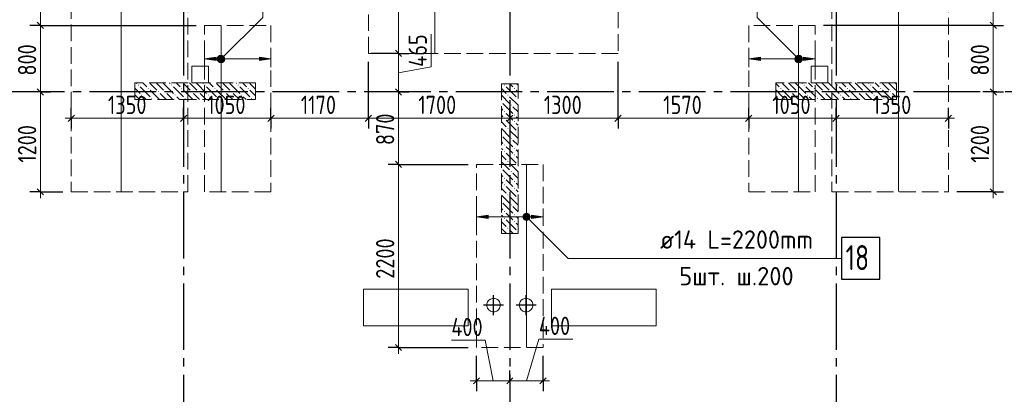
# Model space of a CAD drawing. Header units: millimetres. Extents: x 0 to 61017, y 0 to 42000.
# Tile 13 of 21: x 32870 to 44702, y 23467 to 27969. Entities that reach past the tile are written whole.
import ezdxf

# ---------------------------------------------------------------- set-up
doc = ezdxf.new("R2010")
doc.units = ezdxf.units.MM
doc.linetypes.add('______2', pattern=[270, 200, -70])
doc.linetypes.add('______5', pattern=[1100, 800, -100, 100, -100])
for name, color, linetype, lineweight in [('Standard', 7, 'Continuous', 25), ('ДОП Верх по У', 7, 'Continuous', 25), ('ЖБ Перекрытие верхний уровень', 7, 'Continuous', 35), ('ЖБ Пилон', 7, 'Continuous', 35), ('Оси', 40, '______5', 18), ('Позиционная метка номер позиции', 7, 'Continuous', 13), ('Примечания', 7, 'Continuous', 25)]:
    doc.layers.add(name, color=color, linetype=linetype, lineweight=lineweight)
doc.styles.add('GOST 2.304-81', font='txt')
doc.styles.add('ISOCPEUR', font='txt')

msp = doc.modelspace()

# ---------------------------------------------------------------- hatches: boundary and pattern name
at = {"layer": 'ДОП Верх по У', "linetype": 'Continuous', "lineweight": 13, "transparency": 33554687}
for points in [[(35230, 27477), (35090, 27497), (35230, 27517)], [(41770, 27477), (41630, 27497), (41770, 27517)], [(38500, 25580), (38360, 25600), (38500, 25620)]]:
    msp.add_hatch(color=7, dxfattribs=at).paths.add_polyline_path(points, flags=16)
for points in [[(35258, 27478), (35258, 27516), (35252, 27497)], [(35258, 27516), (35271, 27465), (35271, 27529)], [(35258, 27516), (35258, 27478), (35271, 27465)], [(35271, 27529), (35290, 27459), (35290, 27534)], [(35271, 27529), (35271, 27465), (35290, 27459)], [(35290, 27534), (35290, 27459), (35309, 27465)], [(35290, 27534), (35309, 27465), (35309, 27529)], [(35309, 27529), (35309, 27465), (35322, 27478)], [(35309, 27529), (35322, 27478), (35322, 27516)], [(35322, 27516), (35322, 27478), (35327, 27497)], [(35750, 27477), (35890, 27497), (35750, 27517)], [(42198, 27478), (42198, 27516), (42192, 27497)], [(42198, 27516), (42211, 27465), (42211, 27529)], [(42198, 27516), (42198, 27478), (42211, 27465)], [(42211, 27529), (42230, 27459), (42230, 27534)], [(42211, 27529), (42211, 27465), (42230, 27459)], [(42230, 27534), (42230, 27459), (42249, 27465)], [(42230, 27534), (42249, 27465), (42249, 27529)], [(42249, 27529), (42249, 27465), (42262, 27478)], [(42249, 27529), (42262, 27478), (42262, 27516)], [(42262, 27516), (42262, 27478), (42267, 27497)], [(42290, 27477), (42430, 27497), (42290, 27517)], [(38928, 25581), (38928, 25619), (38922, 25600)], [(38928, 25619), (38941, 25568), (38941, 25632)], [(38928, 25619), (38928, 25581), (38941, 25568)], [(38941, 25632), (38960, 25563), (38960, 25638)], [(38941, 25632), (38941, 25568), (38960, 25563)], [(38960, 25638), (38960, 25563), (38979, 25568)], [(38960, 25638), (38979, 25568), (38979, 25632)], [(38979, 25632), (38979, 25568), (38992, 25581)], [(38979, 25632), (38992, 25581), (38992, 25619)], [(38992, 25619), (38992, 25581), (38997, 25600)], [(39020, 25580), (39160, 25600), (39020, 25620)]]:
    msp.add_hatch(color=7, dxfattribs=at).paths.add_polyline_path(points)
at = {"layer": 'ЖБ Пилон', "linetype": 'Continuous', "lineweight": 18, "transparency": 33554687}
for points in [[(34290, 27183), (34297, 27190), (34303, 27183), (34297, 27177)], [(34410, 27143), (34417, 27150), (34423, 27143), (34417, 27137)], [(34530, 27103), (34537, 27110), (34543, 27103), (34537, 27097)], [(34610, 27103), (34617, 27110), (34623, 27103), (34617, 27097)], [(34690, 27183), (34697, 27190), (34703, 27183), (34697, 27177)], [(34810, 27143), (34817, 27150), (34823, 27143), (34817, 27137)], [(34930, 27103), (34937, 27110), (34943, 27103), (34937, 27097)], [(35010, 27103), (35017, 27110), (35023, 27103), (35017, 27097)], [(35090, 27183), (35097, 27190), (35103, 27183), (35097, 27177)], [(35210, 27143), (35217, 27150), (35223, 27143), (35217, 27137)], [(35330, 27103), (35337, 27110), (35343, 27103), (35337, 27097)], [(35410, 27103), (35417, 27110), (35423, 27103), (35417, 27097)], [(35490, 27183), (35497, 27190), (35503, 27183), (35497, 27177)], [(35610, 27143), (35617, 27150), (35623, 27143), (35617, 27137)], [(38690, 27183), (38697, 27190), (38703, 27183), (38697, 27177)], [(38810, 27143), (38817, 27150), (38823, 27143), (38817, 27137)], [(42010, 27143), (42017, 27150), (42023, 27143), (42017, 27137)], [(42130, 27103), (42137, 27110), (42143, 27103), (42137, 27097)], [(42210, 27103), (42217, 27110), (42223, 27103), (42217, 27097)], [(42290, 27183), (42297, 27190), (42303, 27183), (42297, 27177)], [(42410, 27143), (42417, 27150), (42423, 27143), (42417, 27137)], [(42530, 27103), (42537, 27110), (42543, 27103), (42537, 27097)], [(42610, 27103), (42617, 27110), (42623, 27103), (42617, 27097)], [(42690, 27183), (42697, 27190), (42703, 27183), (42697, 27177)], [(42810, 27143), (42817, 27150), (42823, 27143), (42817, 27137)], [(42930, 27103), (42937, 27110), (42943, 27103), (42937, 27097)], [(43010, 27103), (43017, 27110), (43023, 27103), (43017, 27097)], [(43090, 27183), (43097, 27190), (43103, 27183), (43097, 27177)], [(43210, 27143), (43217, 27150), (43223, 27143), (43217, 27137)], [(43330, 27103), (43337, 27110), (43343, 27103), (43337, 27097)], [(34330, 27063), (34337, 27070), (34343, 27063), (34337, 27057)], [(34450, 27023), (34457, 27030), (34463, 27023), (34457, 27017)], [(34730, 27063), (34737, 27070), (34743, 27063), (34737, 27057)], [(34850, 27023), (34857, 27030), (34863, 27023), (34857, 27017)], [(35130, 27063), (35137, 27070), (35143, 27063), (35137, 27057)], [(35250, 27023), (35257, 27030), (35263, 27023), (35257, 27017)], [(35530, 27063), (35537, 27070), (35543, 27063), (35537, 27057)], [(35650, 27023), (35657, 27030), (35663, 27023), (35657, 27017)], [(38660, 26987), (38663, 26983), (38660, 26980)], [(38730, 27063), (38737, 27070), (38743, 27063), (38737, 27057)], [(38850, 27023), (38857, 27030), (38860, 27027), (38860, 27020), (38857, 27017)], [(42050, 27023), (42057, 27030), (42063, 27023), (42057, 27017)], [(42330, 27063), (42337, 27070), (42343, 27063), (42337, 27057)], [(42450, 27023), (42457, 27030), (42463, 27023), (42457, 27017)], [(42730, 27063), (42737, 27070), (42743, 27063), (42737, 27057)], [(42850, 27023), (42857, 27030), (42863, 27023), (42857, 27017)], [(43130, 27063), (43137, 27070), (43143, 27063), (43137, 27057)], [(43250, 27023), (43257, 27030), (43263, 27023), (43257, 27017)], [(38690, 26863), (38697, 26870), (38703, 26863), (38697, 26857)], [(38770, 26943), (38777, 26950), (38783, 26943), (38777, 26937)], [(38690, 26783), (38697, 26790), (38703, 26783), (38697, 26777)], [(38810, 26823), (38817, 26830), (38823, 26823), (38817, 26817)], [(38810, 26743), (38817, 26750), (38823, 26743), (38817, 26737)], [(38730, 26663), (38737, 26670), (38743, 26663), (38737, 26657)], [(38850, 26623), (38857, 26630), (38860, 26627), (38860, 26620), (38857, 26617)], [(38660, 26587), (38663, 26583), (38660, 26580)], [(38770, 26543), (38777, 26550), (38783, 26543), (38777, 26537)], [(38690, 26463), (38697, 26470), (38703, 26463), (38697, 26457)], [(38690, 26383), (38697, 26390), (38703, 26383), (38697, 26377)], [(38810, 26423), (38817, 26430), (38823, 26423), (38817, 26417)], [(38730, 26263), (38737, 26270), (38743, 26263), (38737, 26257)], [(38810, 26343), (38817, 26350), (38823, 26343), (38817, 26337)], [(38660, 26187), (38663, 26183), (38660, 26180)], [(38770, 26143), (38777, 26150), (38783, 26143), (38777, 26137)], [(38850, 26223), (38857, 26230), (38860, 26227), (38860, 26220), (38857, 26217)], [(38690, 26063), (38697, 26070), (38703, 26063), (38697, 26057)], [(38810, 26023), (38817, 26030), (38823, 26023), (38817, 26017)], [(38690, 25983), (38697, 25990), (38703, 25983), (38697, 25977)], [(38810, 25943), (38817, 25950), (38823, 25943), (38817, 25937)], [(38730, 25863), (38737, 25870), (38743, 25863), (38737, 25857)], [(38850, 25823), (38857, 25830), (38860, 25827), (38860, 25820), (38857, 25817)], [(38660, 25787), (38663, 25783), (38660, 25780)], [(38770, 25743), (38777, 25750), (38783, 25743), (38777, 25737)], [(38690, 25663), (38697, 25670), (38703, 25663), (38697, 25657)], [(38690, 25583), (38697, 25590), (38703, 25583), (38697, 25577)], [(38810, 25623), (38817, 25630), (38823, 25623), (38817, 25617)], [(38730, 25463), (38737, 25470), (38743, 25463), (38737, 25457)], [(38810, 25543), (38817, 25550), (38823, 25543), (38817, 25537)], [(38850, 25423), (38857, 25430), (38860, 25427), (38860, 25420), (38857, 25417)]]:
    msp.add_hatch(color=7, dxfattribs=at).paths.add_polyline_path(points, flags=16)
at = {"layer": 'Позиционная метка номер позиции', "linetype": 'Continuous', "lineweight": 13, "transparency": 33554687}
for points in [[(35247, 27508), (35322, 27465), (35258, 27529)], [(35247, 27485), (35301, 27454), (35247, 27508)], [(35247, 27508), (35301, 27454), (35322, 27465)], [(35279, 27454), (35247, 27485), (35258, 27465)], [(35247, 27485), (35279, 27454), (35301, 27454)], [(35258, 27529), (35333, 27485), (35279, 27540)], [(35258, 27529), (35322, 27465), (35333, 27485)], [(35279, 27540), (35333, 27485), (35333, 27508)], [(35279, 27540), (35333, 27508), (35301, 27540)], [(35301, 27540), (35333, 27508), (35322, 27529)], [(42198, 27465), (42241, 27540), (42187, 27485)], [(42187, 27485), (42241, 27540), (42219, 27540)], [(42187, 27485), (42219, 27540), (42187, 27508)], [(42187, 27508), (42219, 27540), (42198, 27529)], [(42198, 27465), (42262, 27529), (42241, 27540)], [(42219, 27454), (42262, 27529), (42198, 27465)], [(42219, 27454), (42273, 27508), (42262, 27529)], [(42241, 27454), (42273, 27508), (42219, 27454)], [(42241, 27454), (42273, 27485), (42273, 27508)], [(42273, 27485), (42241, 27454), (42262, 27465)], [(38917, 25611), (38949, 25643), (38928, 25632)], [(38949, 25643), (38917, 25611), (38917, 25589)], [(38949, 25643), (38917, 25589), (38971, 25643)], [(38971, 25643), (38917, 25589), (38928, 25568)], [(38971, 25643), (38928, 25568), (38992, 25632)], [(38992, 25632), (38928, 25568), (38949, 25557)], [(38992, 25632), (38949, 25557), (39003, 25611)], [(39003, 25611), (38949, 25557), (38971, 25557)], [(39003, 25611), (38971, 25557), (39003, 25589)], [(39003, 25589), (38971, 25557), (38992, 25568)]]:
    msp.add_hatch(color=7, dxfattribs=at).paths.add_polyline_path(points)

# ---------------------------------------------------------------- linework, layer by layer
at = {"layer": 'Standard', "color": 7, "linetype": 'Continuous', "lineweight": 25, "transparency": 33554687}
for p, q in [((33082, 27938), (33157, 27862)), ((44531, 27938), (44606, 27862)), ((37385, 27601), (37460, 27526)), ((33082, 27138), (33157, 27063)), ((37385, 27138), (37460, 27063)), ((44531, 27138), (44606, 27063)), ((33452, 26747), (33527, 26822)), ((34802, 26747), (34877, 26822)), ((35852, 26747), (35927, 26822)), ((37022, 26747), (37097, 26822)), ((38722, 26747), (38797, 26822)), ((40022, 26747), (40097, 26822)), ((41592, 26747), (41667, 26822)), ((42642, 26747), (42717, 26822)), ((43992, 26747), (44067, 26822)), ((37385, 26267), (37460, 26192)), ((33082, 25938), (33157, 25863)), ((44531, 25938), (44606, 25863)), ((37385, 24067), (37460, 23992)), ((38397, 23667), (38322, 23592)), ((38797, 23667), (38722, 23592)), ((39197, 23667), (39122, 23592))]:
    msp.add_line(p, q, dxfattribs=at)
at = {"layer": 'Standard', "color": 251, "linetype": 'Continuous', "lineweight": -3, "true_color": 0x656565, "transparency": 33554687}
for p, q in [((33119, 27900), (32994, 27900)), ((33119, 27900), (33244, 27900)), ((33119, 27900), (34990, 27900)), ((44568, 27900), (44443, 27900)), ((44568, 27900), (44693, 27900)), ((37422, 27563), (37297, 27563)), ((37422, 27563), (37547, 27563)), ((33119, 27100), (32994, 27100)), ((33119, 27100), (33244, 27100)), ((33119, 27100), (33119, 27100)), ((37422, 27100), (37297, 27100)), ((37422, 27100), (37547, 27100)), ((37422, 27100), (37422, 27100)), ((44568, 27100), (44443, 27100)), ((44568, 27100), (44693, 27100)), ((44568, 27100), (44568, 27100)), ((33490, 26785), (33490, 26909)), ((34840, 26785), (34840, 26909)), ((35890, 26785), (35890, 26909)), ((37060, 26785), (37060, 26909)), ((38760, 26785), (38760, 26909)), ((40060, 26785), (40060, 26909)), ((41630, 26785), (41630, 26909)), ((42680, 26785), (42680, 26909)), ((44030, 26785), (44030, 26909)), ((33490, 26785), (33490, 26660)), ((33490, 26785), (33490, 26785)), ((34840, 26785), (34840, 26660)), ((34840, 26785), (34840, 26785)), ((35890, 26785), (35890, 26800)), ((35890, 26785), (35890, 26660)), ((37060, 26785), (37060, 26660)), ((38760, 26785), (38760, 26660)), ((38760, 26785), (38760, 26785)), ((40060, 26785), (40060, 26660)), ((41630, 26785), (41630, 26660)), ((41630, 26785), (41630, 26785)), ((42680, 26785), (42680, 26660)), ((42680, 26785), (42680, 26785)), ((44030, 26785), (44030, 26660)), ((44030, 26785), (44030, 26785)), ((37422, 26230), (37297, 26230)), ((37422, 26230), (37547, 26230)), ((37422, 26230), (38260, 26230)), ((33119, 25900), (32994, 25900)), ((33119, 25900), (33244, 25900)), ((33119, 25900), (33390, 25900)), ((44568, 25900), (44130, 25900)), ((44568, 25900), (44443, 25900)), ((44568, 25900), (44693, 25900)), ((37422, 24030), (37297, 24030)), ((37422, 24030), (37547, 24030)), ((37422, 24030), (38260, 24030)), ((38360, 23630), (38360, 23930)), ((39160, 23630), (39160, 23930)), ((38360, 23630), (38360, 23755)), ((38760, 23630), (38760, 23755)), ((39160, 23630), (39160, 23755)), ((38360, 23630), (38360, 23505)), ((38760, 23630), (38760, 23505)), ((38760, 23630), (38760, 23630)), ((39160, 23630), (39160, 23505))]:
    msp.add_line(p, q, dxfattribs=at)
at = {"layer": 'Standard', "color": 7, "linetype": 'Continuous', "lineweight": 13, "transparency": 33554687}
for p, q in [((33119, 27900), (33119, 27100)), ((44568, 27900), (44568, 27100)), ((37813, 27402), (37813, 27793)), ((37422, 27563), (37422, 27100)), ((37422, 27331), (37813, 27402)), ((33119, 27100), (33119, 25900)), ((37422, 27100), (37422, 26230)), ((44568, 27100), (44568, 25900)), ((33490, 26785), (33415, 26785)), ((33490, 26785), (34840, 26785)), ((34840, 26785), (35890, 26785)), ((35890, 26785), (37060, 26785)), ((37060, 26785), (38760, 26785)), ((38760, 26785), (40060, 26785)), ((40060, 26785), (41630, 26785)), ((41630, 26785), (42680, 26785)), ((42680, 26785), (44030, 26785)), ((44030, 26785), (44105, 26785)), ((37422, 26230), (37422, 24030)), ((33119, 25900), (33119, 25825)), ((44568, 25900), (44568, 25825)), ((37422, 24030), (37422, 23955)), ((38464, 24116), (38057, 24116)), ((38560, 23630), (38464, 24116)), ((38960, 23630), (39109, 24130)), ((39109, 24130), (39516, 24130)), ((38360, 23630), (38285, 23630)), ((38760, 23630), (38360, 23630)), ((39160, 23630), (38760, 23630)), ((39160, 23630), (39235, 23630))]:
    msp.add_line(p, q, dxfattribs=at)
at = {"layer": 'Standard', "color": 8, "linetype": '______5', "lineweight": -3, "transparency": 33554687}
for p, q in [((38565, 24420), (38565, 24660)), ((38955, 24420), (38955, 24660)), ((38685, 24540), (38445, 24540)), ((39075, 24540), (38835, 24540))]:
    msp.add_line(p, q, dxfattribs=at)
at = {"layer": 'Standard', "color": 7, "linetype": 'Continuous', "lineweight": 13, "transparency": 33554687}
for points in [[(33119, 29800), (33119, 28510), (33119, 28510), (33119, 27900)], [(44568, 29800), (44568, 28525), (44568, 28525), (44568, 27900)], [(37422, 28800), (37422, 27862), (37422, 27862), (37422, 27783), (37422, 27783), (37422, 27563)]]:
    msp.add_lwpolyline(points, dxfattribs=at)
at = {"layer": 'Standard', "color": 251, "linetype": 'Continuous', "lineweight": -3, "true_color": 0x656565, "transparency": 33554687}
for points in [[(44568, 27900), (44551, 27900), (44551, 27900), (44551, 27900), (44551, 27900), (42530, 27900)], [(37060, 26785), (37060, 26802), (37060, 26802), (37060, 26802), (37060, 26802), (37060, 26802), (37060, 26802), (37060, 26802), (37060, 26802), (37060, 26802), (37060, 26802), (37060, 27463)], [(37422, 27563), (37405, 27563), (37405, 27563), (37405, 27563), (37405, 27563), (37090, 27563)], [(40060, 26785), (40060, 26802), (40060, 26802), (40060, 26802), (40060, 26802), (40060, 26802), (40060, 26802), (40060, 27463)]]:
    msp.add_lwpolyline(points, dxfattribs=at)
at = {"layer": 'ДОП Верх по У', "color": 7, "linetype": 'Continuous', "lineweight": 18, "transparency": 33554687}
for p, q in [((34090, 29794), (34090, 25906)), ((43430, 29794), (43430, 25906)), ((37860, 27569), (37860, 28869)), ((35290, 27894), (35290, 25906)), ((42230, 27894), (42230, 25906)), ((38960, 26223), (38960, 24037))]:
    msp.add_line(p, q, dxfattribs=at)
at = {"layer": 'ДОП Верх по У', "color": 251, "linetype": 'Continuous', "lineweight": 13, "true_color": 0x494949, "transparency": 33554687}
for p, q in [((35090, 27497), (35090, 27597)), ((35890, 27497), (35890, 27597)), ((41630, 27497), (41630, 27597)), ((42430, 27497), (42430, 27597)), ((35090, 27497), (35230, 27517)), ((35230, 27477), (35090, 27497)), ((35090, 27497), (35090, 27397)), ((35090, 27497), (35090, 27497)), ((35230, 27517), (35230, 27477)), ((35230, 27497), (35260, 27497)), ((35290, 27534), (35290, 27534)), ((35290, 27459), (35290, 27459)), ((35320, 27497), (35750, 27497)), ((35890, 27497), (35750, 27517)), ((35750, 27517), (35750, 27477)), ((35750, 27477), (35890, 27497)), ((35890, 27497), (35890, 27397)), ((35890, 27497), (35890, 27497)), ((41630, 27497), (41770, 27517)), ((41770, 27477), (41630, 27497)), ((41630, 27497), (41630, 27397)), ((41630, 27497), (41630, 27497)), ((41770, 27517), (41770, 27477)), ((41770, 27497), (42200, 27497)), ((42230, 27534), (42230, 27534)), ((42230, 27459), (42230, 27459)), ((42260, 27497), (42290, 27497)), ((42430, 27497), (42290, 27517)), ((42290, 27517), (42290, 27477)), ((42290, 27477), (42430, 27497)), ((42430, 27497), (42430, 27397)), ((42430, 27497), (42430, 27497)), ((38360, 25600), (38360, 25700)), ((39160, 25600), (39160, 25700)), ((38360, 25600), (38500, 25620)), ((38500, 25580), (38360, 25600)), ((38360, 25600), (38360, 25500)), ((38360, 25600), (38360, 25600)), ((38500, 25620), (38500, 25580)), ((38500, 25600), (38930, 25600)), ((38960, 25638), (38960, 25638)), ((38960, 25563), (38960, 25563)), ((38990, 25600), (39020, 25600)), ((39160, 25600), (39020, 25620)), ((39020, 25620), (39020, 25580)), ((39020, 25580), (39160, 25600)), ((39160, 25600), (39160, 25500)), ((39160, 25600), (39160, 25600))]:
    msp.add_line(p, q, dxfattribs=at)
at = {"layer": 'ДОП Верх по У', "color": 7, "linetype": 'Continuous', "lineweight": 13, "transparency": 33554687}
msp.add_line((40545, 25100), (42653, 25100), dxfattribs=at)
at = {"layer": 'ДОП Верх по У', "color": 7, "linetype": 'Continuous', "lineweight": 25, "transparency": 33554687}
msp.add_lwpolyline([(42745, 24850), (43205, 24850), (43205, 25350), (42745, 25350), (42745, 24850)], dxfattribs=at)
at = {"layer": 'ДОП Верх по У', "color": 251, "linetype": 'Continuous', "lineweight": 13, "true_color": 0x494949, "transparency": 33554687}
for centre in [(35290, 27497), (42230, 27497), (38960, 25600)]:
    msp.add_circle(centre, 37.5, dxfattribs=at)
at = {"layer": 'ЖБ Перекрытие верхний уровень', "color": 7, "linetype": 'Continuous', "lineweight": 18, "transparency": 33554687}
for p, q in [((35140, 27410), (34940, 27410)), ((34940, 27410), (34940, 27210)), ((35140, 27210), (35140, 27410)), ((42580, 27410), (42380, 27410)), ((42380, 27410), (42380, 27210)), ((42580, 27210), (42580, 27410)), ((34940, 27210), (35140, 27210)), ((42380, 27210), (42580, 27210)), ((38260, 24730), (37000, 24730)), ((37000, 24730), (37000, 24290)), ((38260, 24290), (38260, 24730)), ((40520, 24730), (39260, 24730)), ((39260, 24730), (39260, 24290)), ((40520, 24290), (40520, 24730)), ((38528, 24612), (38508, 24597)), ((38552, 24620), (38528, 24612)), ((38578, 24620), (38552, 24620)), ((38602, 24612), (38578, 24620)), ((38622, 24597), (38602, 24612)), ((38918, 24612), (38898, 24597)), ((38942, 24620), (38918, 24612)), ((38968, 24620), (38942, 24620)), ((38992, 24612), (38968, 24620)), ((39012, 24597), (38992, 24612)), ((38493, 24577), (38485, 24553)), ((38485, 24553), (38485, 24527)), ((38485, 24527), (38493, 24503)), ((38508, 24597), (38493, 24577)), ((38493, 24503), (38508, 24483)), ((38637, 24577), (38622, 24597)), ((38622, 24483), (38637, 24503)), ((38645, 24553), (38637, 24577)), ((38637, 24503), (38645, 24527)), ((38645, 24527), (38645, 24553)), ((38883, 24577), (38875, 24553)), ((38875, 24553), (38875, 24527)), ((38875, 24527), (38883, 24503)), ((38898, 24597), (38883, 24577)), ((38883, 24503), (38898, 24483)), ((39027, 24577), (39012, 24597)), ((39012, 24483), (39027, 24503)), ((39035, 24553), (39027, 24577)), ((39027, 24503), (39035, 24527)), ((39035, 24527), (39035, 24553)), ((38508, 24483), (38528, 24468)), ((38528, 24468), (38552, 24460)), ((38552, 24460), (38578, 24460)), ((38578, 24460), (38602, 24468)), ((38602, 24468), (38622, 24483)), ((38898, 24483), (38918, 24468)), ((38918, 24468), (38942, 24460)), ((38942, 24460), (38968, 24460)), ((38968, 24460), (38992, 24468)), ((38992, 24468), (39012, 24483)), ((37000, 24290), (38260, 24290)), ((39260, 24290), (40520, 24290))]:
    msp.add_line(p, q, dxfattribs=at)
at = {"layer": 'ЖБ Пилон', "color": 253, "linetype": '______2', "lineweight": 13, "true_color": 0xa0a0a0, "transparency": 33554687}
for p, q in [((35705, 27210), (34255, 27210)), ((34255, 27210), (34255, 27010)), ((35705, 27010), (35705, 27210)), ((38660, 27200), (38660, 25400)), ((38860, 27200), (38660, 27200)), ((38860, 25400), (38860, 27200)), ((43405, 27210), (41955, 27210)), ((41955, 27210), (41955, 27010)), ((43405, 27010), (43405, 27210)), ((34255, 27010), (35705, 27010)), ((41955, 27010), (43405, 27010)), ((38660, 25400), (38860, 25400))]:
    msp.add_line(p, q, dxfattribs=at)
at = {"layer": 'ЖБ Пилон', "color": 9, "linetype": 'Continuous', "lineweight": 18, "true_color": 0xc7c7c7, "transparency": 33554687}
for p, q in [((34255, 27145), (34317, 27083)), ((34270, 27210), (34277, 27203)), ((34317, 27163), (34437, 27043)), ((34357, 27203), (34350, 27210)), ((34397, 27163), (34357, 27203)), ((34437, 27203), (34517, 27123)), ((34437, 27123), (34550, 27010)), ((34517, 27203), (34510, 27210)), ((34517, 27203), (34597, 27123)), ((34590, 27210), (34597, 27203)), ((34597, 27203), (34717, 27083)), ((34670, 27210), (34677, 27203)), ((34717, 27163), (34837, 27043)), ((34757, 27203), (34750, 27210)), ((34797, 27163), (34757, 27203)), ((34837, 27203), (34917, 27123)), ((34837, 27123), (34950, 27010)), ((34917, 27203), (34910, 27210)), ((34917, 27203), (34997, 27123)), ((34990, 27210), (34997, 27203)), ((34997, 27203), (35117, 27083)), ((35070, 27210), (35077, 27203)), ((35117, 27163), (35237, 27043)), ((35157, 27203), (35150, 27210)), ((35197, 27163), (35157, 27203)), ((35237, 27203), (35317, 27123)), ((35237, 27123), (35350, 27010)), ((35317, 27203), (35310, 27210)), ((35317, 27203), (35397, 27123)), ((35390, 27210), (35397, 27203)), ((35397, 27203), (35517, 27083)), ((35470, 27210), (35477, 27203)), ((35517, 27163), (35637, 27043)), ((35557, 27203), (35550, 27210)), ((35597, 27163), (35557, 27203)), ((35637, 27203), (35705, 27135)), ((35637, 27123), (35705, 27055)), ((38660, 27140), (38717, 27083)), ((38717, 27163), (38837, 27043)), ((38797, 27163), (38760, 27200)), ((38837, 27123), (38860, 27100)), ((38840, 27200), (38860, 27180)), ((41957, 27203), (41955, 27205)), ((41955, 27125), (42037, 27043)), ((41997, 27163), (41957, 27203)), ((42037, 27203), (42117, 27123)), ((42037, 27123), (42150, 27010)), ((42117, 27203), (42110, 27210)), ((42117, 27203), (42197, 27123)), ((42190, 27210), (42197, 27203)), ((42197, 27203), (42317, 27083)), ((42270, 27210), (42277, 27203)), ((42317, 27163), (42437, 27043)), ((42357, 27203), (42350, 27210)), ((42397, 27163), (42357, 27203)), ((42437, 27203), (42517, 27123)), ((42437, 27123), (42550, 27010)), ((42517, 27203), (42510, 27210)), ((42517, 27203), (42597, 27123)), ((42590, 27210), (42597, 27203)), ((42597, 27203), (42717, 27083)), ((42670, 27210), (42677, 27203)), ((42717, 27163), (42837, 27043)), ((42757, 27203), (42750, 27210)), ((42797, 27163), (42757, 27203)), ((42837, 27203), (42917, 27123)), ((42837, 27123), (42950, 27010)), ((42917, 27203), (42910, 27210)), ((42917, 27203), (42997, 27123)), ((42990, 27210), (42997, 27203)), ((42997, 27203), (43117, 27083)), ((43070, 27210), (43077, 27203)), ((43117, 27163), (43237, 27043)), ((43157, 27203), (43150, 27210)), ((43197, 27163), (43157, 27203)), ((43237, 27203), (43317, 27123)), ((43237, 27123), (43350, 27010)), ((43317, 27203), (43310, 27210)), ((43317, 27203), (43397, 27123)), ((43390, 27210), (43397, 27203)), ((43397, 27203), (43405, 27195)), ((34255, 27065), (34310, 27010)), ((34357, 27043), (34390, 27010)), ((34597, 27043), (34557, 27083)), ((34630, 27010), (34597, 27043)), ((34637, 27083), (34710, 27010)), ((34757, 27043), (34790, 27010)), ((34997, 27043), (34957, 27083)), ((35030, 27010), (34997, 27043)), ((35037, 27083), (35110, 27010)), ((35157, 27043), (35190, 27010)), ((35397, 27043), (35357, 27083)), ((35430, 27010), (35397, 27043)), ((35437, 27083), (35510, 27010)), ((35557, 27043), (35590, 27010)), ((38660, 27060), (38757, 26963)), ((38757, 27043), (38860, 26940)), ((41957, 27043), (41990, 27010)), ((42197, 27043), (42157, 27083)), ((42230, 27010), (42197, 27043)), ((42237, 27083), (42310, 27010)), ((42357, 27043), (42390, 27010)), ((42597, 27043), (42557, 27083)), ((42630, 27010), (42597, 27043)), ((42637, 27083), (42710, 27010)), ((42757, 27043), (42790, 27010)), ((42997, 27043), (42957, 27083)), ((43030, 27010), (42997, 27043)), ((43037, 27083), (43110, 27010)), ((43157, 27043), (43190, 27010)), ((43397, 27043), (43357, 27083)), ((43405, 27035), (43397, 27043)), ((38660, 26900), (38677, 26883)), ((38677, 26963), (38797, 26843)), ((38860, 26860), (38797, 26923)), ((38660, 26820), (38677, 26803)), ((38660, 26740), (38717, 26683)), ((38757, 26803), (38717, 26843)), ((38717, 26763), (38837, 26643)), ((38797, 26763), (38757, 26803)), ((38837, 26803), (38860, 26780)), ((38660, 26660), (38757, 26563)), ((38757, 26643), (38860, 26540)), ((38837, 26723), (38860, 26700)), ((38677, 26563), (38797, 26443)), ((38860, 26460), (38797, 26523)), ((38660, 26500), (38677, 26483)), ((38660, 26420), (38677, 26403)), ((38757, 26403), (38717, 26443)), ((38797, 26363), (38757, 26403)), ((38837, 26403), (38860, 26380)), ((38660, 26340), (38717, 26283)), ((38717, 26363), (38837, 26243)), ((38837, 26323), (38860, 26300)), ((38660, 26260), (38757, 26163)), ((38677, 26163), (38797, 26043)), ((38757, 26243), (38860, 26140)), ((38660, 26100), (38677, 26083)), ((38757, 26003), (38717, 26043)), ((38860, 26060), (38797, 26123)), ((38660, 26020), (38677, 26003)), ((38660, 25940), (38717, 25883)), ((38717, 25963), (38837, 25843)), ((38797, 25963), (38757, 26003)), ((38837, 26003), (38860, 25980)), ((38837, 25923), (38860, 25900)), ((38660, 25860), (38757, 25763)), ((38757, 25843), (38860, 25740)), ((38660, 25700), (38677, 25683)), ((38677, 25763), (38797, 25643)), ((38860, 25660), (38797, 25723)), ((38660, 25620), (38677, 25603)), ((38757, 25603), (38717, 25643)), ((38717, 25563), (38837, 25443)), ((38797, 25563), (38757, 25603)), ((38837, 25603), (38860, 25580)), ((38660, 25540), (38717, 25483)), ((38660, 25460), (38720, 25400)), ((38757, 25443), (38800, 25400)), ((38837, 25523), (38860, 25500))]:
    msp.add_line(p, q, dxfattribs=at)
at = {"layer": 'Оси', "color": 8, "linetype": '______5', "lineweight": -3, "transparency": 33554687}
for p, q in [((34840, 35800), (34840, 15970)), ((38760, 35800), (38760, 15970)), ((42680, 35800), (42680, 15970)), ((49910, 27100), (4600, 27100))]:
    msp.add_line(p, q, dxfattribs=at)
at = {"layer": 'Позиционная метка номер позиции', "color": 7, "linetype": 'Continuous', "lineweight": 13, "transparency": 33554687}
for p, q in [((35258, 27529), (35258, 27529)), ((35258, 27465), (35258, 27465)), ((35322, 27529), (35322, 27529)), ((35322, 27465), (35322, 27465)), ((42198, 27529), (42198, 27529)), ((42198, 27465), (42198, 27465)), ((42262, 27529), (42262, 27529)), ((42262, 27465), (42262, 27465)), ((38928, 25632), (38928, 25632)), ((38928, 25568), (38928, 25568)), ((38992, 25632), (38992, 25632)), ((38992, 25568), (38992, 25568))]:
    msp.add_line(p, q, dxfattribs=at)
for points in [[(35290, 27497), (35790, 27997), (35790, 30900), (38090, 30900)], [(42230, 27497), (41730, 27997), (41730, 30900), (39430, 30900)], [(38960, 25600), (39460, 25100), (42745, 25100)]]:
    msp.add_lwpolyline(points, dxfattribs=at)
for centre in [(35290, 27497), (42230, 27497), (38960, 25600)]:
    msp.add_circle(centre, 45, dxfattribs=at)
at = {"layer": 'Примечания', "color": 7, "linetype": '______2', "lineweight": 18, "transparency": 33554687}
for p, q in [((33490, 29800), (33490, 25900)), ((34890, 25900), (34890, 29800)), ((42630, 29800), (42630, 25900)), ((44030, 25900), (44030, 29800)), ((37060, 27563), (37060, 28875)), ((40060, 28875), (40060, 27563)), ((35090, 27900), (35890, 27900)), ((35090, 25900), (35090, 27900)), ((35890, 27900), (35890, 25900)), ((42430, 27900), (41630, 27900)), ((41630, 27900), (41630, 25900)), ((42430, 25900), (42430, 27900)), ((40060, 27563), (37060, 27563)), ((38360, 26230), (39160, 26230)), ((38360, 24030), (38360, 26230)), ((39160, 26230), (39160, 24030)), ((33490, 25900), (34890, 25900)), ((35890, 25900), (35090, 25900)), ((41630, 25900), (42430, 25900)), ((42630, 25900), (44030, 25900)), ((39160, 24030), (38360, 24030))]:
    msp.add_line(p, q, dxfattribs=at)

# ---------------------------------------------------------------- texts
at = {"layer": 'Standard', "color": 7, "linetype": 'Continuous', "lineweight": 25, "transparency": 33554687, "char_height": 220, "attachment_point": 7, "rotation": 90, "style": 'GOST 2.304-81'}
for s, insert, width in [('465', (37763, 27402), 516.4), ('800', (33069, 27297), 531.96), ('800', (44518, 27297), 531.96), ('1200', (33069, 26250), 625.73), ('870', (37372, 26462), 531.96), ('1200', (44518, 26250), 625.73), ('2200', (37372, 24856), 672.62)]:
    msp.add_mtext(s, dxfattribs=dict(at, insert=insert, width=width))
at = {"layer": 'Standard', "color": 7, "linetype": 'Continuous', "lineweight": 25, "transparency": 33554687, "char_height": 220, "attachment_point": 7, "style": 'GOST 2.304-81'}
for s, insert, width in [('1350', (33930, 26835), 594.59), ('1050', (35123, 26835), 610.17), ('1170', (36248, 26835), 578.85), ('1700', (37660, 26835), 625.73), ('1300', (39168, 26835), 610.16), ('1570', (40603, 26835), 610.17), ('1050', (41913, 26835), 610.16), ('1350', (43120, 26835), 594.59), ('400', (38057, 24166), 531.97), ('400', (39109, 24180), 531.96)]:
    msp.add_mtext(s, dxfattribs=dict(at, insert=insert, width=width))
at = {"layer": 'ДОП Верх по У', "color": 7, "linetype": 'Continuous', "lineweight": 13, "transparency": 33554687, "attachment_point": 7, "style": 'ISOCPEUR'}
for s, insert, char_height, width in [('\\W0.96;ø14 L=2200mm ', (40565, 25217), 220, 2172.6), ('\\W0.75;18', (42795, 24960), 300, 472.29), ('\\W0.97;5шт. ш.200 ', (40796, 24777), 220, 1712.32)]:
    msp.add_mtext(s, dxfattribs=dict(at, insert=insert, char_height=char_height, width=width))

doc.saveas('drawing.dxf')
